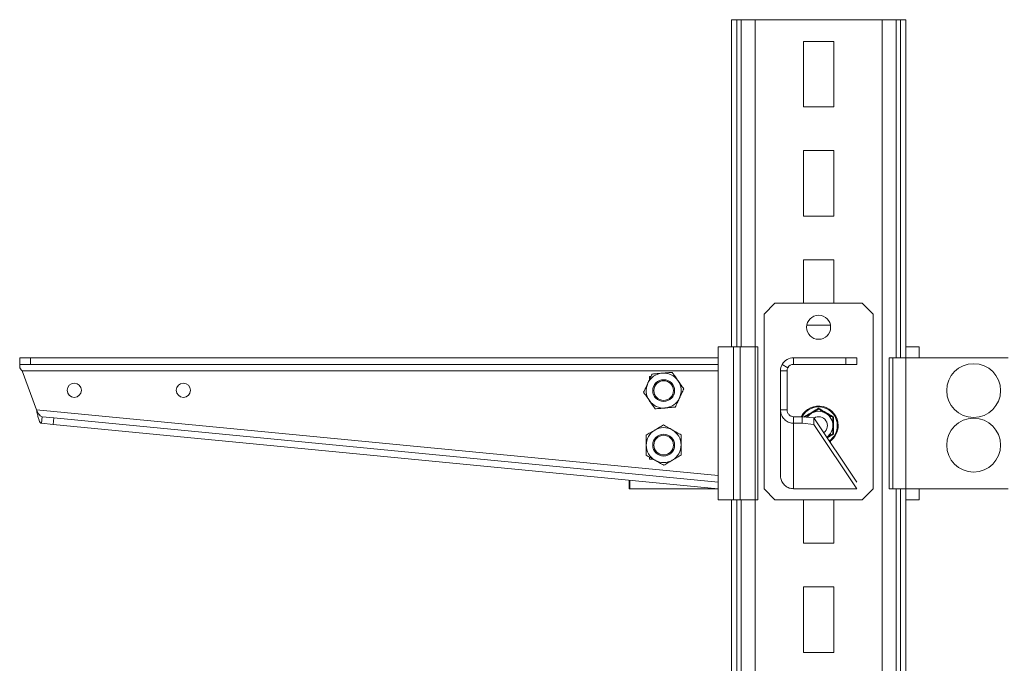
# Model space of a CAD drawing. Header units: millimetres. Extents: x 219 to 1654, y -143 to 1232.
# Tile 19 of 36: x 219 to 670, y 937 to 1232. Entities that reach past the tile are written whole.
import ezdxf

# ---------------------------------------------------------------- set-up
doc = ezdxf.new("R2010")
doc.units = ezdxf.units.MM

msp = doc.modelspace()

# ---------------------------------------------------------------- linework, layer by layer
at = {"color": 7, "linetype": 'Continuous', "lineweight": 15}
for p, q in [((544.51, 1081.56), (544.51, 1231.56)), ((546.97, 1231.56), (544.51, 1231.56)), ((549.02, 1231.56), (546.97, 1231.56)), ((555.42, 1231.56), (549.02, 1231.56)), ((613.6, 1231.56), (555.42, 1231.56)), ((620, 1231.56), (613.6, 1231.56)), ((622.05, 1231.56), (620, 1231.56)), ((624.51, 1231.56), (622.05, 1231.56)), ((624.51, 1076.56), (624.51, 1231.56)), ((591.51, 1221.56), (577.51, 1221.56)), ((577.51, 1221.56), (577.51, 1191.56)), ((591.51, 1191.56), (591.51, 1221.56)), ((577.51, 1191.56), (591.51, 1191.56)), ((591.51, 1171.56), (577.51, 1171.56)), ((577.51, 1171.56), (577.51, 1141.56)), ((591.51, 1141.56), (591.51, 1171.56)), ((577.51, 1141.56), (591.51, 1141.56)), ((577.51, 1121.56), (577.51, 1101.56)), ((591.51, 1121.56), (577.51, 1121.56)), ((591.51, 1101.56), (591.51, 1121.56)), ((564.51, 1101.56), (559.51, 1096.56)), ((604.51, 1101.56), (564.51, 1101.56)), ((609.51, 1096.56), (604.51, 1101.56)), ((559.51, 1096.56), (559.51, 1016.56)), ((609.51, 1016.56), (609.51, 1096.56)), ((579.1, 1091.56), (589.92, 1091.56)), ((538.51, 1081.56), (545.51, 1081.56)), ((538.51, 1081.56), (538.51, 1011.56)), ((545.51, 1081.56), (545.51, 1011.56)), ((545.51, 1081.56), (548.51, 1081.56)), ((548.51, 1081.56), (555.49, 1081.56)), ((548.51, 1081.56), (548.51, 1011.56)), ((555.49, 1081.56), (555.49, 1011.56)), ((555.49, 1081.56), (556.71, 1081.56)), ((556.71, 1081.56), (556.71, 1011.56)), ((630.51, 1081.56), (624.51, 1081.56)), ((630.51, 1076.56), (630.51, 1081.56)), ((218.51, 1073.56), (218.51, 1076.56)), ((218.51, 1076.56), (223.51, 1076.56)), ((223.51, 1073.56), (218.51, 1073.56)), ((218.51, 1072.06), (218.51, 1073.56)), ((223.51, 1076.56), (223.51, 1073.56)), ((223.51, 1076.56), (538.51, 1076.56)), ((223.51, 1073.56), (538.51, 1073.56)), ((538.51, 1076.56), (538.51, 1073.56)), ((567.82, 1073.56), (570.41, 1072.06)), ((573.01, 1076.56), (573.01, 1073.56)), ((573.01, 1076.56), (597.01, 1076.56)), ((573.01, 1073.56), (597.01, 1073.56)), ((597.01, 1073.56), (597.01, 1076.56)), ((597.01, 1076.56), (602.01, 1076.56)), ((602.01, 1073.56), (597.01, 1073.56)), ((602.01, 1076.56), (602.01, 1073.56)), ((616.86, 1016.56), (616.86, 1076.56)), ((616.86, 1076.56), (618.56, 1076.56)), ((618.56, 1016.56), (618.56, 1076.56)), ((618.56, 1076.56), (624.4, 1076.56)), ((624.4, 1076.56), (624.4, 1016.56)), ((671.27, 1076.56), (624.4, 1076.56)), ((219.62, 1070.56), (538.51, 1070.56)), ((226.2, 1052.82), (219.62, 1070.56)), ((570.01, 1070.56), (567.01, 1070.56)), ((567.01, 1052.82), (567.01, 1070.56)), ((570.01, 1052.82), (570.01, 1070.56)), ((507.73, 1068.08), (507.01, 1068.08)), ((507.01, 1068.08), (507.01, 1066.55)), ((507.01, 1068.06), (507.72, 1068.06)), ((507.01, 1056.9), (507.01, 1056.58)), ((507.01, 1056.58), (507.24, 1056.58)), ((538.51, 1022.59), (226.2, 1052.82)), ((570.01, 1052.82), (567.01, 1052.82)), ((567.01, 1022.59), (567.01, 1052.82)), ((228.51, 1046.56), (228.8, 1049.55)), ((233.83, 1046.05), (228.51, 1046.56)), ((228.8, 1049.55), (234.12, 1049.04)), ((234.12, 1049.04), (233.83, 1046.05)), ((538.51, 1019.58), (234.12, 1049.04)), ((573.01, 1049.55), (573.01, 1046.56)), ((577.01, 1049.55), (573.01, 1049.55)), ((573.01, 1016.56), (573.01, 1046.56)), ((577.01, 1046.56), (573.01, 1046.56)), ((577.01, 1046.56), (577.01, 1049.55)), ((577.01, 1049.55), (582.36, 1049.04)), ((582.36, 1046.05), (577.01, 1046.56)), ((582.36, 1049.04), (582.36, 1046.05)), ((582.36, 1049.04), (601.99, 1019.58)), ((538.51, 1016.56), (233.83, 1046.05)), ((582.36, 1046.05), (602.01, 1016.56)), ((590.01, 1037.55), (590.01, 1038.5)), ((507.01, 1031.06), (507.01, 1030.08)), ((507.01, 1030.08), (508.75, 1030.08)), ((497.75, 1016.56), (497.75, 1020.51)), ((498.05, 1016.56), (498.05, 1020.48)), ((498.05, 1016.56), (497.75, 1016.56)), ((538.51, 1016.56), (498.05, 1016.56)), ((559.51, 1016.56), (564.51, 1011.56)), ((573.01, 1016.56), (602.01, 1016.56)), ((604.51, 1011.56), (609.51, 1016.56)), ((618.56, 1016.56), (616.86, 1016.56)), ((624.4, 1016.56), (618.56, 1016.56)), ((624.4, 1016.56), (671.27, 1016.56)), ((624.51, 731.56), (624.51, 1016.56)), ((630.51, 1011.56), (630.51, 1016.56)), ((545.51, 1011.56), (538.51, 1011.56)), ((544.51, 731.56), (544.51, 1011.56)), ((548.51, 1011.56), (545.51, 1011.56)), ((555.49, 1011.56), (548.51, 1011.56)), ((556.71, 1011.56), (555.49, 1011.56)), ((564.51, 1011.56), (604.51, 1011.56)), ((577.51, 1011.56), (577.51, 991.56)), ((591.51, 991.56), (591.51, 1011.56)), ((630.51, 1011.56), (624.51, 1011.56)), ((577.51, 991.56), (591.51, 991.56)), ((577.51, 971.56), (577.51, 941.56)), ((591.51, 971.56), (577.51, 971.56)), ((591.51, 941.56), (591.51, 971.56)), ((577.51, 941.56), (591.51, 941.56))]:
    msp.add_line(p, q, dxfattribs=at)
at = {"color": 8, "linetype": 'Continuous', "lineweight": 15}
for p, q in [((546.97, 1081.56), (546.97, 1231.56)), ((549.02, 1081.56), (549.02, 1231.56)), ((555.42, 1081.56), (555.42, 1231.56)), ((613.6, 931.56), (613.6, 1231.56)), ((620, 1076.56), (620, 1231.56)), ((622.05, 1076.56), (622.05, 1231.56)), ((620, 731.56), (620, 1016.56)), ((622.05, 731.56), (622.05, 1016.56)), ((546.97, 731.56), (546.97, 1011.56)), ((549.02, 731.56), (549.02, 1011.56)), ((555.42, 931.56), (555.42, 1011.56))]:
    msp.add_line(p, q, dxfattribs=at)
at = {"color": 7, "linetype": 'Continuous', "lineweight": 15, "flags": 128}
msp.add_lwpolyline([(218.51, 1072.06), (218.86, 1071.59), (219.24, 1071.08), (219.62, 1070.56)], dxfattribs=at)
at = {"color": 7, "linetype": 'Continuous', "lineweight": 15}
for centre, radius in [((584.51, 1090.56), 5.5), ((655.51, 1061.56), 12.33), ((243.51, 1061.69), 3.25), ((293.51, 1061.69), 3.25), ((513.51, 1061.56), 5), ((513.51, 1061.56), 4.5), ((655.51, 1036.58), 12.33), ((513.51, 1036.58), 5), ((513.51, 1036.58), 4.5)]:
    msp.add_circle(centre, radius, dxfattribs=at)
for centre, radius, start, end in [((573.01, 1070.56), 6, 150, 180), ((573.01, 1070.56), 6, 90, 150), ((573.01, 1070.56), 3, 90, 150), ((513.51, 1061.56), 8, 94.9409, 154.9409), ((513.51, 1061.56), 8, 34.9409, 94.9409), ((573.01, 1070.56), 3, 150, 180), ((513.51, 1061.56), 8, 154.9409, 214.9409), ((513.51, 1061.56), 8, 334.9409, 34.9409), ((513.51, 1061.56), 8, 214.9409, 274.9409), ((513.51, 1061.56), 8, 274.9409, 334.9409), ((584.51, 1045.56), 8.95, 0, 153.5531), ((584.51, 1045.56), 6.5, 120, 144.5124), ((584.51, 1045.56), 6.5, 60, 120), ((584.51, 1045.56), 6.5, 0, 60), ((584.51, 1045.56), 4, 305.5659, 121.8142), ((513.51, 1036.58), 8, 120.5374, 180.5374), ((513.51, 1036.58), 8, 60.5374, 120.5374), ((513.51, 1036.58), 8, 0.5374, 60.5374), ((584.51, 1045.56), 6.5, 304.8443, 0), ((584.51, 1045.56), 8.95, 304.5283, 0), ((513.51, 1036.58), 8, 180.5374, 240.5374), ((513.51, 1036.58), 8, 300.5374, 0.5374), ((513.51, 1036.58), 8, 240.5374, 300.5374)]:
    msp.add_arc(centre, radius, start, end, dxfattribs=at)
at = {"color": 8, "linetype": 'Continuous', "lineweight": 15}
for start, end in [(0, 152.1868), (304.5683, 0)]:
    msp.add_arc((584.51, 1045.56), 8.54, start, end, dxfattribs=at)
at = {"color": 7, "linetype": 'Continuous', "lineweight": 15}
for points, knots in [([(506.26, 1064.95), (506.31, 1065.05), (506.66, 1065.8), (507.32, 1067.22), (507.92, 1068.49), (508.22, 1069.14)], [0, 0, 0, 0, 0.070086, 0.530782, 1, 1, 1, 1]), ([(508.22, 1069.14), (508.97, 1069.2), (510.48, 1069.33), (512.04, 1069.47), (512.82, 1069.53)], [0, 0, 0, 0, 0.495456, 1, 1, 1, 1]), ([(512.82, 1069.53), (512.93, 1069.54), (513.76, 1069.61), (515.32, 1069.75), (516.72, 1069.87), (517.42, 1069.93)], [0, 0, 0, 0, 0.070089, 0.530783, 1, 1, 1, 1]), ([(520.07, 1066.15), (519.83, 1066.49), (518.93, 1067.77), (518.06, 1069.02), (517.42, 1069.93)], [0, 0, 0, 0, 0.268635, 1, 1, 1, 1]), ([(504.31, 1060.77), (504.63, 1061.45), (505.27, 1062.82), (505.93, 1064.24), (506.26, 1064.95)], [0, 0, 0, 0, 0.495463, 1, 1, 1, 1]), ([(522.72, 1062.36), (522.49, 1062.68), (521.63, 1063.91), (520.73, 1065.19), (520.07, 1066.15)], [0, 0, 0, 0, 0.257547, 1, 1, 1, 1]), ([(506.95, 1056.98), (506.71, 1057.33), (505.82, 1058.61), (504.95, 1059.86), (504.31, 1060.77)], [0, 0, 0, 0, 0.268634, 1, 1, 1, 1]), ([(522.72, 1062.36), (522.4, 1061.68), (521.76, 1060.31), (521.09, 1058.89), (520.76, 1058.18)], [0, 0, 0, 0, 0.495457, 1, 1, 1, 1]), ([(509.6, 1053.2), (509.38, 1053.51), (508.51, 1054.75), (507.62, 1056.03), (506.95, 1056.98)], [0, 0, 0, 0, 0.257547, 1, 1, 1, 1]), ([(520.76, 1058.18), (520.71, 1058.08), (520.36, 1057.33), (519.7, 1055.91), (519.1, 1054.63), (518.8, 1053.99)], [0, 0, 0, 0, 0.070084, 0.530783, 1, 1, 1, 1]), ([(226.2, 1052.82), (226.35, 1052.09), (226.64, 1050.64), (227.11, 1048.73), (227.63, 1047.32), (228.11, 1046.67), (228.42, 1046.59), (228.51, 1046.56)], [0, 0, 0, 0, 0.224705, 0.449448, 0.67419, 0.898933, 1, 1, 1, 1]), ([(226.2, 1052.82), (226.42, 1052.36), (226.85, 1051.48), (227.51, 1050.41), (228.15, 1049.72), (228.59, 1049.6), (228.8, 1049.55)], [0, 0, 0, 0, 0.276926, 0.529654, 0.782319, 1, 1, 1, 1]), ([(514.2, 1053.59), (514.09, 1053.58), (513.27, 1053.51), (511.71, 1053.38), (510.31, 1053.26), (509.6, 1053.2)], [0, 0, 0, 0, 0.070083, 0.530781, 1, 1, 1, 1]), ([(518.8, 1053.99), (518.06, 1053.93), (516.55, 1053.8), (514.99, 1053.66), (514.2, 1053.59)], [0, 0, 0, 0, 0.495458, 1, 1, 1, 1]), ([(567.01, 1052.82), (567.08, 1052.09), (567.23, 1050.64), (568.36, 1048.73), (570.01, 1047.32), (571.68, 1046.67), (572.7, 1046.59), (573.01, 1046.56)], [0, 0, 0, 0, 0.224705, 0.449448, 0.674192, 0.898933, 1, 1, 1, 1]), ([(570.01, 1052.82), (570.07, 1052.36), (570.17, 1051.48), (570.94, 1050.41), (571.93, 1049.72), (572.67, 1049.6), (573.01, 1049.55)], [0, 0, 0, 0, 0.276927, 0.529652, 0.782316, 1, 1, 1, 1]), ([(577.67, 1049.51), (577.95, 1049.67), (579.32, 1050.45), (581.64, 1051.77), (583.62, 1052.94), (584.51, 1053.46)], [0, 0, 0, 0, 0.120963, 0.606826, 1, 1, 1, 1]), ([(578.22, 1049.43), (578.6, 1049.66), (579.46, 1050.15), (580.5, 1050.75), (581.13, 1051.12), (581.26, 1051.19)], [0, 0, 0, 0, 0.39612, 0.871627, 1, 1, 1, 1]), ([(581.26, 1051.19), (582.12, 1051.69), (583.23, 1052.33), (584.27, 1052.93), (584.51, 1053.07)], [0, 0, 0, 0, 0.769005, 1, 1, 1, 1]), ([(584.51, 1053.46), (584.51, 1053.46), (584.51, 1053.4), (584.51, 1053.3), (584.51, 1053.17), (584.51, 1053.09), (584.51, 1053.08), (584.51, 1053.07)], [0, 0, 0, 0, 0.006852, 0.267612, 0.528649, 0.763834, 1, 1, 1, 1]), ([(584.51, 1053.46), (584.78, 1053.3), (586.15, 1052.5), (588.45, 1051.15), (590.45, 1050.02), (591.35, 1049.51)], [0, 0, 0, 0, 0.120965, 0.606826, 1, 1, 1, 1]), ([(584.51, 1053.07), (584.97, 1052.81), (585.89, 1052.27), (587, 1051.63), (587.63, 1051.27), (587.76, 1051.19)], [0, 0, 0, 0, 0.4347912, 0.8798458, 1, 1, 1, 1]), ([(587.76, 1051.19), (588.62, 1050.7), (589.73, 1050.05), (590.77, 1049.46), (591.01, 1049.32)], [0, 0, 0, 0, 0.76901, 1, 1, 1, 1]), ([(577.67, 1049.51), (577.68, 1049.51), (577.69, 1049.5), (577.71, 1049.49), (577.73, 1049.48)], [0, 0, 0, 0, 0.06661, 1, 1, 1, 1]), ([(591.01, 1049.32), (591.02, 1049.32), (591.03, 1049.33), (591.1, 1049.37), (591.21, 1049.43), (591.3, 1049.48), (591.35, 1049.51), (591.35, 1049.51)], [0, 0, 0, 0, 0.2361697, 0.4713737, 0.7324206, 0.9931404, 1, 1, 1, 1]), ([(591.01, 1045.56), (591.01, 1045.73), (591.01, 1046.92), (591.01, 1048.19), (591.01, 1049.23), (591.01, 1049.32)], [0, 0, 0, 0, 0.127942, 0.927354, 1, 1, 1, 1]), ([(591.35, 1049.51), (591.35, 1049.2), (591.33, 1047.62), (591.32, 1044.95), (591.34, 1042.65), (591.35, 1041.62)], [0, 0, 0, 0, 0.120964, 0.606826, 1, 1, 1, 1]), ([(505.47, 1041.12), (506.12, 1041.5), (507.42, 1042.27), (508.77, 1043.07), (509.45, 1043.47)], [0, 0, 0, 0, 0.4954579, 1, 1, 1, 1]), ([(509.45, 1043.47), (509.54, 1043.52), (510.26, 1043.95), (511.6, 1044.74), (512.81, 1045.45), (513.43, 1045.81)], [0, 0, 0, 0, 0.070089, 0.530783, 1, 1, 1, 1]), ([(513.43, 1045.81), (514.08, 1045.45), (515.4, 1044.7), (516.76, 1043.93), (517.45, 1043.54)], [0, 0, 0, 0, 0.495458, 1, 1, 1, 1]), ([(517.45, 1043.54), (517.54, 1043.49), (518.26, 1043.08), (519.62, 1042.31), (520.85, 1041.62), (521.47, 1041.27)], [0, 0, 0, 0, 0.070089, 0.530782, 1, 1, 1, 1]), ([(591.01, 1041.81), (591.01, 1042.13), (591.01, 1043.33), (591.01, 1044.62), (591.01, 1045.56)], [0, 0, 0, 0, 0.2639, 1, 1, 1, 1]), ([(505.51, 1036.5), (505.51, 1036.92), (505.49, 1038.49), (505.48, 1040.01), (505.47, 1041.12)], [0, 0, 0, 0, 0.268634, 1, 1, 1, 1]), ([(521.51, 1036.65), (521.51, 1037.07), (521.49, 1038.64), (521.48, 1040.16), (521.47, 1041.27)], [0, 0, 0, 0, 0.268634, 1, 1, 1, 1]), ([(591.01, 1041.81), (590.56, 1041.55), (589.66, 1041.03), (588.71, 1040.48), (588.24, 1040.21)], [0, 0, 0, 0, 0.507363, 1, 1, 1, 1]), ([(591.01, 1041.81), (591.02, 1041.81), (591.03, 1041.8), (591.1, 1041.76), (591.21, 1041.7), (591.3, 1041.64), (591.35, 1041.62), (591.35, 1041.62)], [0, 0, 0, 0, 0.2361697, 0.4713737, 0.7324206, 0.9931404, 1, 1, 1, 1]), ([(505.56, 1031.88), (505.55, 1032.27), (505.54, 1033.78), (505.52, 1035.34), (505.51, 1036.5)], [0, 0, 0, 0, 0.257555, 1, 1, 1, 1]), ([(521.55, 1032.03), (521.55, 1032.42), (521.54, 1033.93), (521.52, 1035.49), (521.51, 1036.65)], [0, 0, 0, 0, 0.257548, 1, 1, 1, 1]), ([(509.58, 1029.61), (509.48, 1029.67), (508.76, 1030.07), (507.4, 1030.84), (506.17, 1031.53), (505.56, 1031.88)], [0, 0, 0, 0, 0.070083, 0.530782, 1, 1, 1, 1]), ([(513.6, 1027.34), (512.95, 1027.71), (511.63, 1028.45), (510.26, 1029.22), (509.58, 1029.61)], [0, 0, 0, 0, 0.495462, 1, 1, 1, 1]), ([(517.58, 1029.69), (517.48, 1029.63), (516.77, 1029.21), (515.42, 1028.42), (514.21, 1027.7), (513.6, 1027.34)], [0, 0, 0, 0, 0.070088, 0.530787, 1, 1, 1, 1]), ([(521.55, 1032.03), (520.91, 1031.65), (519.6, 1030.88), (518.26, 1030.09), (517.58, 1029.69)], [0, 0, 0, 0, 0.4954579, 1, 1, 1, 1]), ([(573.01, 1016.56), (572.34, 1016.63), (570.98, 1016.77), (569.18, 1017.82), (567.83, 1019.35), (567.11, 1021.04), (567.04, 1022.15), (567.01, 1022.59)], [0, 0, 0, 0, 0.215101, 0.430204, 0.645306, 0.860408, 1, 1, 1, 1])]:
    msp.add_open_spline(points, degree=3, knots=knots, dxfattribs=at)
at = {"color": 8, "linetype": 'Continuous', "lineweight": 15}
msp.add_open_spline([(591.35, 1041.62), (591.08, 1041.46), (590.11, 1040.91), (589.12, 1040.35), (588.42, 1039.94)], degree=3, knots=[0, 0, 0, 0, 0.282917, 1, 1, 1, 1], dxfattribs=at)

doc.saveas('drawing.dxf')
